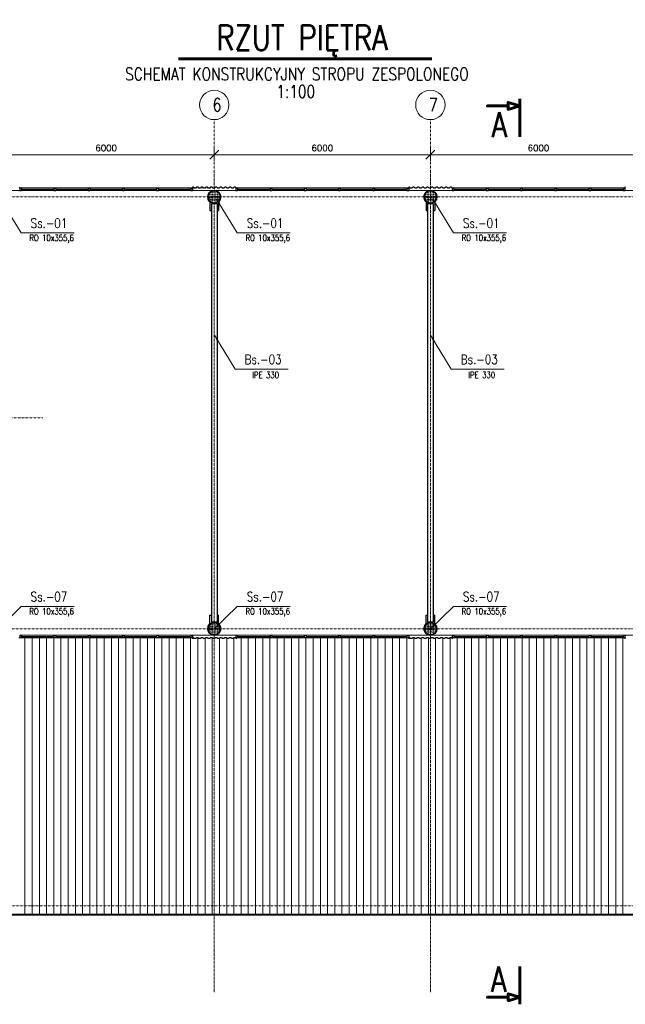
# Model space of a CAD drawing. Header units: millimetres. Extents: x 419092 to 478925, y -327026 to -299402.
# Tile 6 of 7: x 446962 to 463772, y -327026 to -299670. Entities that reach past the tile are written whole.
import ezdxf
from ezdxf.enums import TextEntityAlignment as Align

# ---------------------------------------------------------------- set-up
doc = ezdxf.new("R2010")
doc.units = ezdxf.units.MM
doc.header["$LTSCALE"] = 10
doc.linetypes.add('DASHDOT', pattern=[1, 0.5, -0.25, 0, -0.25])
doc.layers.get('DEFPOINTS').update_dxf_attribs({"color": 250})
for name, color, linetype, lineweight in [('A_elem_stolarka', 5, 'Continuous', 5), ('P-Linia1', 3, 'Continuous', 35), ('P-Linia3', 6, 'Continuous', 60), ('P-Linia4', 9, 'Continuous', 5), ('P-Opis', 1, 'Continuous', 18), ('P-Osie', 160, 'DASHDOT', 18), ('P-Szraf', 250, 'Continuous', 5), ('P-Wymiar', 254, 'Continuous', 9), ('Sciany', 1, 'Continuous', 30)]:
    doc.layers.add(name, color=color, linetype=linetype, lineweight=lineweight)
doc.styles.add('CDMSTYLE', font='simplex.shx', dxfattribs={"width": 0.8})
doc.styles.add('Romans', font='Romans.shx')
doc.styles.add('SIMPLEX', font='simplex.shx', dxfattribs={"width": 0.8})
doc.dimstyles.new('A100', dxfattribs={"dimscale": 100, "dimtxt": 1.75, "dimasz": 0.1, "dimexe": 0, "dimexo": 0, "dimgap": 1, "dimtad": 1, "dimdec": 4, "dimrnd": 0.1, "dimdsep": 46, "dimtxsty": 'Romans', "dimblk": '[[[[[[[[', "dimcen": 2, "dimdle": 2, "dimse1": 1, "dimse2": 1, "dimclrd": 256, "dimclrt": 1, "dimadec": 0, "dimazin": 0, "dimtfac": 1, "dimtdec": 4, "dimtix": 1, "dimtmove": 2, "dimatfit": 3, "dimldrblk": '[[[[[[[[', "dimfxl": 1, "dimtvp": 0.6, "dimtolj": 1, "dimlwd": 9, "dimarcsym": 0})
doc.dimstyles.new('C_1_100', dxfattribs={"dimscale": 0.1, "dimtxt": 1750, "dimasz": 1500, "dimexe": 1500, "dimexo": 1500, "dimgap": 800, "dimtad": 1, "dimdec": 1, "dimrnd": 5, "dimzin": 9, "dimtxsty": 'CDMSTYLE', "dimblk": 'ARCHTICK', "dimcen": 1500, "dimdle": 1500, "dimclrd": 256, "dimclre": 256, "dimclrt": 1, "dimadec": 1, "dimazin": 2, "dimtfac": 1, "dimtdec": 1, "dimtix": 1, "dimtmove": 2, "dimatfit": 3, "dimfxl": 1, "dimtvp": 1, "dimtolj": 1, "dimtzin": 0, "dimlwd": -1, "dimlwe": -1, "dimarcsym": 0})

# ---------------------------------------------------------------- blocks, each defined once
blk = doc.blocks.new('[[[[[[[[')
at = {"layer": 'P-Wymiar'}
for p, q in [((-12.7, -12.7), (12.7, 12.7)), ((0, 0), (-4.6, 0)), ((0, 18), (0, -18))]:
    blk.add_line(p, q, dxfattribs=at)
blk = doc.blocks.new('*D22')
at = {"layer": 'DEFPOINTS', "color": 0, "transparency": 16777216}
for p in [(452362, -303421), (446362, -303839), (452362, -303839)]:
    blk.add_point(p, dxfattribs=at)
at = {"layer": 'P-Wymiar', "lineweight": 9, "transparency": 16777216}
blk.add_line((446372, -303421), (452352, -303421), dxfattribs=at)
at = {"layer": 'P-Wymiar', "lineweight": 9, "transparency": 16777216, "xscale": 10, "yscale": 10, "zscale": 10, "rotation": 180}
blk.add_blockref('[[[[[[[[', (446362, -303421), dxfattribs=at)
at = {"layer": 'P-Wymiar', "lineweight": 9, "transparency": 16777216, "xscale": 10, "yscale": 10, "zscale": 10}
blk.add_blockref('[[[[[[[[', (452362, -303421), dxfattribs=at)
at = {"layer": 'P-Wymiar', "color": 1, "transparency": 16777216, "insert": (449362, -303234), "char_height": 175, "attachment_point": 5, "style": 'Romans'}
blk.add_mtext('\\A1;6000', dxfattribs=at)
blk = doc.blocks.new('*D23')
at = {"layer": 'DEFPOINTS', "color": 0, "transparency": 16777216}
for p in [(458362, -303421), (452362, -303839), (458362, -303839)]:
    blk.add_point(p, dxfattribs=at)
at = {"layer": 'P-Wymiar', "lineweight": 9, "transparency": 16777216}
blk.add_line((452372, -303421), (458352, -303421), dxfattribs=at)
at = {"layer": 'P-Wymiar', "lineweight": 9, "transparency": 16777216, "xscale": 10, "yscale": 10, "zscale": 10, "rotation": 180}
blk.add_blockref('[[[[[[[[', (452362, -303421), dxfattribs=at)
at = {"layer": 'P-Wymiar', "lineweight": 9, "transparency": 16777216, "xscale": 10, "yscale": 10, "zscale": 10}
blk.add_blockref('[[[[[[[[', (458362, -303421), dxfattribs=at)
at = {"layer": 'P-Wymiar', "color": 1, "transparency": 16777216, "insert": (455362, -303234), "char_height": 175, "attachment_point": 5, "style": 'Romans'}
blk.add_mtext('\\A1;6000', dxfattribs=at)
blk = doc.blocks.new('*D24')
at = {"layer": 'DEFPOINTS', "color": 0, "transparency": 16777216}
for p in [(464362, -303421), (458362, -303839), (464362, -303839)]:
    blk.add_point(p, dxfattribs=at)
at = {"layer": 'P-Wymiar', "lineweight": 9, "transparency": 16777216}
blk.add_line((458372, -303421), (464352, -303421), dxfattribs=at)
at = {"layer": 'P-Wymiar', "lineweight": 9, "transparency": 16777216, "xscale": 10, "yscale": 10, "zscale": 10, "rotation": 180}
blk.add_blockref('[[[[[[[[', (458362, -303421), dxfattribs=at)
at = {"layer": 'P-Wymiar', "lineweight": 9, "transparency": 16777216, "xscale": 10, "yscale": 10, "zscale": 10}
blk.add_blockref('[[[[[[[[', (464362, -303421), dxfattribs=at)
at = {"layer": 'P-Wymiar', "color": 1, "transparency": 16777216, "insert": (461362, -303234), "char_height": 175, "attachment_point": 5, "style": 'Romans'}
blk.add_mtext('\\A1;6000', dxfattribs=at)
blk = doc.blocks.new('_ArchTick')
at = {"color": 0, "linetype": 'ByBlock', "const_width": 15}
blk.add_lwpolyline([(-50, -50), (50, 50)], dxfattribs=at)

msp = doc.modelspace()

# ---------------------------------------------------------------- hatches: boundary and pattern name
at = {"layer": 'P-Szraf'}
h = msp.add_hatch(dxfattribs=at)
h.set_pattern_fill('DASH', color=256, scale=10, angle=45, style=0)
h.set_pattern_definition([(45, (413688.675, -228968.2), (4e-15, 44.901281), [31.75, -31.75])])
h.paths.add_polyline_path([(452531.78643, -304593.33843, 1), (452191.78643, -304593.33843, 1)])
h = msp.add_hatch(dxfattribs=at)
h.set_pattern_fill('DASH', color=256, scale=10, angle=45, style=0)
h.set_pattern_definition([(45, (419688.675, -228968.2), (4e-15, 44.901281), [31.75, -31.75])])
h.paths.add_polyline_path([(458531.78643, -304593.33843, 1), (458191.78643, -304593.33843, 1)])
h = msp.add_hatch(dxfattribs=at)
h.set_pattern_fill('DASH', color=256, scale=10, angle=45, style=0)
h.set_pattern_definition([(45, (413688.675, -240968.2), (4e-15, 44.901281), [31.75, -31.75])])
h.paths.add_polyline_path([(452531.78643, -316593.33843, 1), (452191.78643, -316593.33843, 1)])
h = msp.add_hatch(dxfattribs=at)
h.set_pattern_fill('DASH', color=256, scale=10, angle=45, style=0)
h.set_pattern_definition([(45, (419688.675, -240968.2), (4e-15, 44.901281), [31.75, -31.75])])
h.paths.add_polyline_path([(458531.78643, -316593.33843, 1), (458191.78643, -316593.33843, 1)])

# ---------------------------------------------------------------- linework, layer by layer
at = {"layer": 'A_elem_stolarka', "lineweight": 30}
for p, q in [((447011.78643, -304378.4294), (447911.78643, -304378.4294)), ((447011.78643, -304382.4294), (447911.78643, -304382.4294)), ((447961.78643, -304378.4294), (448861.78643, -304378.4294)), ((447961.78643, -304382.4294), (448861.78643, -304382.4294)), ((448911.78643, -304378.4294), (449811.78643, -304378.4294)), ((448911.78643, -304382.4294), (449811.78643, -304382.4294)), ((449861.78643, -304378.4294), (450761.78643, -304378.4294)), ((449861.78643, -304382.4294), (450761.78643, -304382.4294)), ((450811.78643, -304378.4294), (451711.78643, -304378.4294)), ((450811.78643, -304382.4294), (451711.78643, -304382.4294)), ((453011.78643, -304378.4294), (453911.78643, -304378.4294)), ((453011.78643, -304382.4294), (453911.78643, -304382.4294)), ((453961.78643, -304378.4294), (454861.78643, -304378.4294)), ((453961.78643, -304382.4294), (454861.78643, -304382.4294)), ((454911.78643, -304378.4294), (455811.78643, -304378.4294)), ((454911.78643, -304382.4294), (455811.78643, -304382.4294)), ((455861.78643, -304378.4294), (456761.78643, -304378.4294)), ((455861.78643, -304382.4294), (456761.78643, -304382.4294)), ((456811.78643, -304378.4294), (457711.78643, -304378.4294)), ((456811.78643, -304382.4294), (457711.78643, -304382.4294)), ((459011.78643, -304378.4294), (459911.78643, -304378.4294)), ((459011.78643, -304382.4294), (459911.78643, -304382.4294)), ((459961.78643, -304378.4294), (460861.78643, -304378.4294)), ((459961.78643, -304382.4294), (460861.78643, -304382.4294)), ((460911.78643, -304378.4294), (461811.78643, -304378.4294)), ((460911.78643, -304382.4294), (461811.78643, -304382.4294)), ((461861.78643, -304378.4294), (462761.78643, -304378.4294)), ((461861.78643, -304382.4294), (462761.78643, -304382.4294)), ((462811.78643, -304378.4294), (463711.78643, -304378.4294)), ((462811.78643, -304382.4294), (463711.78643, -304382.4294)), ((447011.78643, -316803.80398), (447911.78643, -316803.80398)), ((447011.78643, -316807.80398), (447911.78643, -316807.80398)), ((447961.78643, -316803.80398), (448861.78643, -316803.80398)), ((447961.78643, -316807.80398), (448861.78643, -316807.80398)), ((448911.78643, -316803.80398), (449811.78643, -316803.80398)), ((448911.78643, -316807.80398), (449811.78643, -316807.80398)), ((449861.78643, -316803.80398), (450761.78643, -316803.80398)), ((449861.78643, -316807.80398), (450761.78643, -316807.80398)), ((450811.78643, -316803.80398), (451711.78643, -316803.80398)), ((450811.78643, -316807.80398), (451711.78643, -316807.80398)), ((453011.78643, -316803.80398), (453911.78643, -316803.80398)), ((453011.78643, -316807.80398), (453911.78643, -316807.80398)), ((453961.78643, -316803.80398), (454861.78643, -316803.80398)), ((453961.78643, -316807.80398), (454861.78643, -316807.80398)), ((454911.78643, -316803.80398), (455811.78643, -316803.80398)), ((454911.78643, -316807.80398), (455811.78643, -316807.80398)), ((455861.78643, -316803.80398), (456761.78643, -316803.80398)), ((455861.78643, -316807.80398), (456761.78643, -316807.80398)), ((456811.78643, -316803.80398), (457711.78643, -316803.80398)), ((456811.78643, -316807.80398), (457711.78643, -316807.80398)), ((459011.78643, -316803.80398), (459911.78643, -316803.80398)), ((459011.78643, -316807.80398), (459911.78643, -316807.80398)), ((459961.78643, -316803.80398), (460861.78643, -316803.80398)), ((459961.78643, -316807.80398), (460861.78643, -316807.80398)), ((460911.78643, -316803.80398), (461811.78643, -316803.80398)), ((460911.78643, -316807.80398), (461811.78643, -316807.80398)), ((461861.78643, -316803.80398), (462761.78643, -316803.80398)), ((461861.78643, -316807.80398), (462761.78643, -316807.80398)), ((462811.78643, -316803.80398), (463711.78643, -316803.80398)), ((462811.78643, -316807.80398), (463711.78643, -316807.80398))]:
    msp.add_line(p, q, dxfattribs=at)
at = {"layer": 'P-Linia3', "color": 6, "linetype": 'Continuous'}
msp.add_line((451371.14659, -300762.23954), (458405.37282, -300762.23954), dxfattribs=at)
at = {"layer": 'P-Linia3', "color": 6, "flags": 128}
for points in [[(460841.77951, -301870.83276), (460841.77951, -302065.23276), (460517.77951, -301968.03276), (460517.77951, -302065.23276), (459938.58756, -302065.23276), (460517.77951, -302065.23276), (460517.77951, -302162.43276), (460841.77951, -302065.23276), (460841.77951, -302922.65353)], [(460846.17372, -327026.10469), (460846.17372, -326831.70469), (460522.17372, -326928.90469), (460522.17372, -326831.70469), (459942.98177, -326831.70469), (460522.17372, -326831.70469), (460522.17372, -326734.50469), (460846.17372, -326831.70469), (460846.17372, -325974.28392)]]:
    msp.add_lwpolyline(points, dxfattribs=at)
at = {"layer": 'P-Linia4'}
for p, q in [((446968.3, -304338.33843), (451761.78643, -304338.33843)), ((452968.3, -304338.33843), (457761.78643, -304338.33843)), ((452968.3, -304338.33843), (457761.78643, -304338.33843)), ((458968.3, -304338.33843), (463761.78643, -304338.33843)), ((458968.3, -304338.33843), (463761.78643, -304338.33843)), ((447106.78643, -316848.33843), (447106.78643, -324548.31301)), ((447306.78643, -316848.33843), (447306.78643, -324548.31301)), ((447506.78643, -316848.33843), (447506.78643, -324548.31301)), ((447706.78643, -316848.33843), (447706.78643, -324548.31301)), ((447906.78643, -316848.33843), (447906.78643, -324548.31301)), ((448106.78643, -316848.33843), (448106.78643, -324548.31301)), ((448306.78643, -316848.33843), (448306.78643, -324548.31301)), ((448506.78643, -316848.33843), (448506.78643, -324548.31301)), ((448706.78643, -316848.33843), (448706.78643, -324548.31301)), ((448906.78643, -316848.33843), (448906.78643, -324548.31301)), ((449106.78643, -316848.33843), (449106.78643, -324548.31301)), ((449306.78643, -316848.33843), (449306.78643, -324548.31301)), ((449506.78643, -316848.33843), (449506.78643, -324548.31301)), ((449706.78643, -316848.33843), (449706.78643, -324548.31301)), ((449906.78643, -316848.33843), (449906.78643, -324548.31301)), ((450106.78643, -316848.33843), (450106.78643, -324548.31301)), ((450306.78643, -316848.33843), (450306.78643, -324548.31301)), ((450506.78643, -316848.33843), (450506.78643, -324548.31301)), ((450506.78643, -316848.33843), (450506.78643, -324548.31301)), ((450706.78643, -316848.33843), (450706.78643, -324548.31301)), ((450906.78643, -316848.33843), (450906.78643, -324548.31301)), ((451106.78643, -316848.33843), (451106.78643, -324548.31301)), ((451306.78643, -316848.33843), (451306.78643, -324548.31301)), ((451506.78643, -316848.33843), (451506.78643, -324548.31301)), ((451706.78643, -316848.33843), (451706.78643, -324548.31301)), ((451906.78643, -316848.33843), (451906.78643, -324548.31301)), ((452106.78643, -316848.33843), (452106.78643, -324548.31301)), ((452106.78643, -316848.33843), (452106.78643, -324548.31301)), ((452306.78643, -316848.33843), (452306.78643, -324548.31301)), ((452506.78643, -316848.33843), (452506.78643, -324548.31301)), ((452706.78643, -316848.33843), (452706.78643, -324548.31301)), ((452906.78643, -316848.33843), (452906.78643, -324548.31301)), ((453106.78643, -316848.33843), (453106.78643, -324548.31301)), ((453306.78643, -316848.33843), (453306.78643, -324548.31301)), ((453506.78643, -316848.33843), (453506.78643, -324548.31301)), ((453706.78643, -316848.33843), (453706.78643, -324548.31301)), ((453906.78643, -316848.33843), (453906.78643, -324548.31301)), ((454106.78643, -316848.33843), (454106.78643, -324548.31301)), ((454306.78643, -316848.33843), (454306.78643, -324548.31301)), ((454506.78643, -316848.33843), (454506.78643, -324548.31301)), ((454706.78643, -316848.33843), (454706.78643, -324548.31301)), ((454906.78643, -316848.33843), (454906.78643, -324548.31301)), ((455106.78643, -316848.33843), (455106.78643, -324548.31301)), ((455306.78643, -316848.33843), (455306.78643, -324548.31301)), ((455506.78643, -316848.33843), (455506.78643, -324548.31301)), ((455706.78643, -316848.33843), (455706.78643, -324548.31301)), ((455706.78643, -316848.33843), (455706.78643, -324548.31301)), ((455906.78643, -316848.33843), (455906.78643, -324548.31301)), ((456106.78643, -316848.33843), (456106.78643, -324548.31301)), ((456306.78643, -316848.33843), (456306.78643, -324548.31301)), ((456506.78643, -316848.33843), (456506.78643, -324548.31301)), ((456706.78643, -316848.33843), (456706.78643, -324548.31301)), ((456906.78643, -316848.33843), (456906.78643, -324548.31301)), ((457106.78643, -316848.33843), (457106.78643, -324548.31301)), ((457306.78643, -316848.33843), (457306.78643, -324548.31301)), ((457306.78643, -316848.33843), (457306.78643, -324548.31301)), ((457506.78643, -316848.33843), (457506.78643, -324548.31301)), ((457706.78643, -316848.33843), (457706.78643, -324548.31301)), ((457906.78643, -316848.33843), (457906.78643, -324548.31301)), ((458106.78643, -316848.33843), (458106.78643, -324548.31301)), ((458306.78643, -316848.33843), (458306.78643, -324548.31301)), ((458506.78643, -316848.33843), (458506.78643, -324548.31301)), ((458706.78643, -316848.33843), (458706.78643, -324548.31301)), ((458906.78643, -316848.33843), (458906.78643, -324548.31301)), ((459106.78643, -316848.33843), (459106.78643, -324548.31301)), ((459306.78643, -316848.33843), (459306.78643, -324548.31301)), ((459506.78643, -316848.33843), (459506.78643, -324548.31301)), ((459706.78643, -316848.33843), (459706.78643, -324548.31301)), ((459906.78643, -316848.33843), (459906.78643, -324548.31301)), ((460106.78643, -316848.33843), (460106.78643, -324548.31301)), ((460306.78643, -316848.33843), (460306.78643, -324548.31301)), ((460506.78643, -316848.33843), (460506.78643, -324548.31301)), ((460706.78643, -316848.33843), (460706.78643, -324548.31301)), ((460906.78643, -316848.33843), (460906.78643, -324548.31301)), ((460906.78643, -316848.33843), (460906.78643, -324548.31301)), ((461106.78643, -316848.33843), (461106.78643, -324548.31301)), ((461306.78643, -316848.33843), (461306.78643, -324548.31301)), ((461506.78643, -316848.33843), (461506.78643, -324548.31301)), ((461706.78643, -316848.33843), (461706.78643, -324548.31301)), ((461906.78643, -316848.33843), (461906.78643, -324548.31301)), ((462106.78643, -316848.33843), (462106.78643, -324548.31301)), ((462306.78643, -316848.33843), (462306.78643, -324548.31301)), ((462506.78643, -316848.33843), (462506.78643, -324548.31301)), ((462506.78643, -316848.33843), (462506.78643, -324548.31301)), ((462706.78643, -316848.33843), (462706.78643, -324548.31301)), ((462906.78643, -316848.33843), (462906.78643, -324548.31301)), ((463106.78643, -316848.33843), (463106.78643, -324548.31301)), ((463306.78643, -316848.33843), (463306.78643, -324548.31301)), ((463506.78643, -316848.33843), (463506.78643, -324548.31301)), ((463706.78643, -316848.33843), (463706.78643, -324548.31301)), ((476361.78643, -324518.31301), (428541.78643, -324518.31301)), ((476361.78643, -324548.31301), (428541.78643, -324548.31301)), ((476361.78643, -324518.31301), (434541.78643, -324518.31301))]:
    msp.add_line(p, q, dxfattribs=at)
for centre in [(452361.78643, -302038.65965), (458361.78643, -302038.65965)]:
    msp.add_circle(centre, 408.58958, dxfattribs=at)
at = {"layer": 'P-Osie'}
for p, q in [((452361.78643, -302447.24922), (452361.78643, -326702.99001)), ((458361.78643, -302447.24922), (458361.78643, -326702.99001)), ((452361.78643, -303838.76611), (452361.78643, -326702.99001)), ((458361.78643, -303838.76611), (458361.78643, -326702.99001)), ((420996.66087, -304593.33843), (478924.64557, -304593.33843)), ((421012.82323, -310733.33843), (447600.90649, -310733.33843)), ((432743.46655, -316593.33843), (478924.64557, -316593.33843)), ((420996.66087, -324293.31301), (478924.64557, -324293.31301))]:
    msp.add_line(p, q, dxfattribs=at)
at = {"layer": 'P-Wymiar'}
for p, q in [((446961.78643, -304412.9294), (446361.78643, -304412.9294)), ((446961.78643, -304412.9294), (475761.78643, -304412.9294)), ((446961.78643, -316773.30398), (476361.78643, -316773.33843)), ((446941.71468, -316848.33843), (451761.78643, -316848.33843)), ((452958.29305, -316848.33843), (457761.78643, -316848.33843)), ((458958.29305, -316848.33843), (463761.78643, -316848.33843))]:
    msp.add_line(p, q, dxfattribs=at)
at = {"layer": 'Sciany'}
for p, q in [((446977.34218, -304347.9294), (446952.34218, -304321.41209)), ((446961.78643, -304347.9294), (446961.78643, -304413.33843)), ((446961.78643, -304347.9294), (447011.78643, -304347.9294)), ((446961.78643, -304412.9294), (447011.78643, -304412.9294)), ((447011.78643, -304347.9294), (447011.78643, -304412.9294)), ((447911.78643, -304347.9294), (447911.78643, -304413.33843)), ((447911.78643, -304347.9294), (447961.78643, -304347.9294)), ((447911.78643, -304412.9294), (447961.78643, -304412.9294)), ((447961.78643, -304347.9294), (447961.78643, -304412.9294)), ((448861.78643, -304347.9294), (448861.78643, -304413.33843)), ((448861.78643, -304347.9294), (448911.78643, -304347.9294)), ((448861.78643, -304412.9294), (448911.78643, -304412.9294)), ((448911.78643, -304347.9294), (448911.78643, -304412.9294)), ((449811.78643, -304347.9294), (449811.78643, -304413.33843)), ((449811.78643, -304347.9294), (449861.78643, -304347.9294)), ((449811.78643, -304412.9294), (449861.78643, -304412.9294)), ((449861.78643, -304347.9294), (449861.78643, -304412.9294)), ((450761.78643, -304347.9294), (450761.78643, -304413.33843)), ((450761.78643, -304347.9294), (450811.78643, -304347.9294)), ((450761.78643, -304412.9294), (450811.78643, -304412.9294)), ((450811.78643, -304347.9294), (450811.78643, -304412.9294)), ((451711.78643, -304347.9294), (451711.78643, -304413.33843)), ((451711.78643, -304347.9294), (451761.78643, -304347.9294)), ((451711.78643, -304412.9294), (451761.78643, -304412.9294)), ((451782.34218, -304321.41209), (451761.78643, -304321.41209)), ((451761.78643, -304321.41209), (451761.78643, -304347.9294)), ((451761.78643, -304347.9294), (451761.78643, -304412.9294)), ((451807.34218, -304346.41209), (451782.34218, -304321.41209)), ((451847.34218, -304346.41209), (451807.34218, -304346.41209)), ((451872.34218, -304321.41209), (451847.34218, -304346.41209)), ((451912.34218, -304321.41209), (451872.34218, -304321.41209)), ((451937.34218, -304346.41209), (451912.34218, -304321.41209)), ((451977.34218, -304346.41209), (451937.34218, -304346.41209)), ((452002.34218, -304321.41209), (451977.34218, -304346.41209)), ((452042.34218, -304321.41209), (452002.34218, -304321.41209)), ((452067.34218, -304346.41209), (452042.34218, -304321.41209)), ((452107.34218, -304346.41209), (452067.34218, -304346.41209)), ((452132.34218, -304321.41209), (452107.34218, -304346.41209)), ((452172.34218, -304321.41209), (452132.34218, -304321.41209)), ((452197.34218, -304346.41209), (452172.34218, -304321.41209)), ((452237.34218, -304346.41209), (452197.34218, -304346.41209)), ((452262.34218, -304321.41209), (452237.34218, -304346.41209)), ((452302.34218, -304321.41209), (452262.34218, -304321.41209)), ((452327.34218, -304346.41209), (452302.34218, -304321.41209)), ((452367.34218, -304346.41209), (452327.34218, -304346.41209)), ((452392.34218, -304321.41209), (452367.34218, -304346.41209)), ((452432.34218, -304321.41209), (452392.34218, -304321.41209)), ((452457.34218, -304346.41209), (452432.34218, -304321.41209)), ((452497.34218, -304346.41209), (452457.34218, -304346.41209)), ((452522.34218, -304321.41209), (452497.34218, -304346.41209)), ((452562.34218, -304321.41209), (452522.34218, -304321.41209)), ((452587.34218, -304346.41209), (452562.34218, -304321.41209)), ((452627.34218, -304346.41209), (452587.34218, -304346.41209)), ((452652.34218, -304321.41209), (452627.34218, -304346.41209)), ((452692.34218, -304321.41209), (452652.34218, -304321.41209)), ((452717.34218, -304346.41209), (452692.34218, -304321.41209)), ((452757.34218, -304346.41209), (452717.34218, -304346.41209)), ((452782.34218, -304321.41209), (452757.34218, -304346.41209)), ((452822.34218, -304321.41209), (452782.34218, -304321.41209)), ((452847.34218, -304346.41209), (452822.34218, -304321.41209)), ((452887.34218, -304346.41209), (452847.34218, -304346.41209)), ((452912.34218, -304321.41209), (452887.34218, -304346.41209)), ((452952.34218, -304321.41209), (452912.34218, -304321.41209)), ((452977.34218, -304347.9294), (452952.34218, -304321.41209)), ((452961.78643, -304347.9294), (452961.78643, -304413.33843)), ((452961.78643, -304347.9294), (453011.78643, -304347.9294)), ((452961.78643, -304412.9294), (453011.78643, -304412.9294)), ((453011.78643, -304347.9294), (453011.78643, -304412.9294)), ((453911.78643, -304347.9294), (453911.78643, -304413.33843)), ((453911.78643, -304347.9294), (453961.78643, -304347.9294)), ((453911.78643, -304412.9294), (453961.78643, -304412.9294)), ((453961.78643, -304347.9294), (453961.78643, -304412.9294)), ((454861.78643, -304347.9294), (454861.78643, -304413.33843)), ((454861.78643, -304347.9294), (454911.78643, -304347.9294)), ((454861.78643, -304412.9294), (454911.78643, -304412.9294)), ((454911.78643, -304347.9294), (454911.78643, -304412.9294)), ((455811.78643, -304347.9294), (455811.78643, -304413.33843)), ((455811.78643, -304347.9294), (455861.78643, -304347.9294)), ((455811.78643, -304412.9294), (455861.78643, -304412.9294)), ((455861.78643, -304347.9294), (455861.78643, -304412.9294)), ((456761.78643, -304347.9294), (456761.78643, -304413.33843)), ((456761.78643, -304347.9294), (456811.78643, -304347.9294)), ((456761.78643, -304412.9294), (456811.78643, -304412.9294)), ((456811.78643, -304347.9294), (456811.78643, -304412.9294)), ((457711.78643, -304347.9294), (457711.78643, -304413.33843)), ((457711.78643, -304347.9294), (457761.78643, -304347.9294)), ((457711.78643, -304412.9294), (457761.78643, -304412.9294)), ((457782.34218, -304321.41209), (457761.78643, -304321.41209)), ((457761.78643, -304321.41209), (457761.78643, -304347.9294)), ((457761.78643, -304347.9294), (457761.78643, -304412.9294)), ((457807.34218, -304346.41209), (457782.34218, -304321.41209)), ((457847.34218, -304346.41209), (457807.34218, -304346.41209)), ((457872.34218, -304321.41209), (457847.34218, -304346.41209)), ((457912.34218, -304321.41209), (457872.34218, -304321.41209)), ((457937.34218, -304346.41209), (457912.34218, -304321.41209)), ((457977.34218, -304346.41209), (457937.34218, -304346.41209)), ((458002.34218, -304321.41209), (457977.34218, -304346.41209)), ((458042.34218, -304321.41209), (458002.34218, -304321.41209)), ((458067.34218, -304346.41209), (458042.34218, -304321.41209)), ((458107.34218, -304346.41209), (458067.34218, -304346.41209)), ((458132.34218, -304321.41209), (458107.34218, -304346.41209)), ((458172.34218, -304321.41209), (458132.34218, -304321.41209)), ((458197.34218, -304346.41209), (458172.34218, -304321.41209)), ((458237.34218, -304346.41209), (458197.34218, -304346.41209)), ((458262.34218, -304321.41209), (458237.34218, -304346.41209)), ((458302.34218, -304321.41209), (458262.34218, -304321.41209)), ((458327.34218, -304346.41209), (458302.34218, -304321.41209)), ((458367.34218, -304346.41209), (458327.34218, -304346.41209)), ((458392.34218, -304321.41209), (458367.34218, -304346.41209)), ((458432.34218, -304321.41209), (458392.34218, -304321.41209)), ((458457.34218, -304346.41209), (458432.34218, -304321.41209)), ((458497.34218, -304346.41209), (458457.34218, -304346.41209)), ((458522.34218, -304321.41209), (458497.34218, -304346.41209)), ((458562.34218, -304321.41209), (458522.34218, -304321.41209)), ((458587.34218, -304346.41209), (458562.34218, -304321.41209)), ((458627.34218, -304346.41209), (458587.34218, -304346.41209)), ((458652.34218, -304321.41209), (458627.34218, -304346.41209)), ((458692.34218, -304321.41209), (458652.34218, -304321.41209)), ((458717.34218, -304346.41209), (458692.34218, -304321.41209)), ((458757.34218, -304346.41209), (458717.34218, -304346.41209)), ((458782.34218, -304321.41209), (458757.34218, -304346.41209)), ((458822.34218, -304321.41209), (458782.34218, -304321.41209)), ((458847.34218, -304346.41209), (458822.34218, -304321.41209)), ((458887.34218, -304346.41209), (458847.34218, -304346.41209)), ((458912.34218, -304321.41209), (458887.34218, -304346.41209)), ((458952.34218, -304321.41209), (458912.34218, -304321.41209)), ((458977.34218, -304347.9294), (458952.34218, -304321.41209)), ((458961.78643, -304347.9294), (458961.78643, -304413.33843)), ((458961.78643, -304347.9294), (459011.78643, -304347.9294)), ((458961.78643, -304412.9294), (459011.78643, -304412.9294)), ((459011.78643, -304347.9294), (459011.78643, -304412.9294)), ((459911.78643, -304347.9294), (459911.78643, -304413.33843)), ((459911.78643, -304347.9294), (459961.78643, -304347.9294)), ((459911.78643, -304412.9294), (459961.78643, -304412.9294)), ((459961.78643, -304347.9294), (459961.78643, -304412.9294)), ((460861.78643, -304347.9294), (460861.78643, -304413.33843)), ((460861.78643, -304347.9294), (460911.78643, -304347.9294)), ((460861.78643, -304412.9294), (460911.78643, -304412.9294)), ((460911.78643, -304347.9294), (460911.78643, -304412.9294)), ((461811.78643, -304347.9294), (461811.78643, -304413.33843)), ((461811.78643, -304347.9294), (461861.78643, -304347.9294)), ((461811.78643, -304412.9294), (461861.78643, -304412.9294)), ((461861.78643, -304347.9294), (461861.78643, -304412.9294)), ((462761.78643, -304347.9294), (462761.78643, -304413.33843)), ((462761.78643, -304347.9294), (462811.78643, -304347.9294)), ((462761.78643, -304412.9294), (462811.78643, -304412.9294)), ((462811.78643, -304347.9294), (462811.78643, -304412.9294)), ((463711.78643, -304347.9294), (463711.78643, -304413.33843)), ((463711.78643, -304347.9294), (463761.78643, -304347.9294)), ((463711.78643, -304412.9294), (463761.78643, -304412.9294)), ((463782.34218, -304321.41209), (463761.78643, -304321.41209)), ((463761.78643, -304321.41209), (463761.78643, -304347.9294)), ((463761.78643, -304347.9294), (463761.78643, -304412.9294)), ((452241.78643, -304727.50251), (452241.78643, -304973.33843)), ((452481.78643, -304727.50251), (452481.78643, -304973.33843)), ((458241.78643, -304727.50251), (458241.78643, -304973.33843)), ((458481.78643, -304727.50251), (458481.78643, -304973.33843)), ((452241.78643, -304973.33843), (452281.78643, -304973.33843)), ((452281.78643, -304773.33843), (452281.78643, -316413.33843)), ((452281.78643, -304773.33843), (452441.78643, -304773.33843)), ((452441.78643, -304773.33843), (452441.78643, -316413.33843)), ((452441.78643, -304973.33843), (452481.78643, -304973.33843)), ((458241.78643, -304973.33843), (458281.78643, -304973.33843)), ((458281.78643, -304773.33843), (458281.78643, -316413.33843)), ((458281.78643, -304773.33843), (458441.78643, -304773.33843)), ((458441.78643, -304773.33843), (458441.78643, -316413.33843)), ((458441.78643, -304973.33843), (458481.78643, -304973.33843)), ((452241.78643, -316459.17435), (452241.78643, -316213.33843)), ((452241.78643, -316213.33843), (452281.78643, -316213.33843)), ((452441.78643, -316213.33843), (452481.78643, -316213.33843)), ((452481.78643, -316459.17435), (452481.78643, -316213.33843)), ((458241.78643, -316459.17435), (458241.78643, -316213.33843)), ((458241.78643, -316213.33843), (458281.78643, -316213.33843)), ((458441.78643, -316213.33843), (458481.78643, -316213.33843)), ((458481.78643, -316459.17435), (458481.78643, -316213.33843)), ((452441.78643, -316413.33843), (452281.78643, -316413.33843)), ((458441.78643, -316413.33843), (458281.78643, -316413.33843)), ((446961.78643, -316773.30398), (446961.78643, -316838.71301)), ((446961.78643, -316773.30398), (447011.78643, -316773.30398)), ((447011.78643, -316773.30398), (447011.78643, -316838.30398)), ((447911.78643, -316773.30398), (447911.78643, -316838.71301)), ((447911.78643, -316773.30398), (447961.78643, -316773.30398)), ((447911.78643, -316773.30398), (447911.78643, -316838.71301)), ((447911.78643, -316773.30398), (447961.78643, -316773.30398)), ((447961.78643, -316773.30398), (447961.78643, -316838.30398)), ((447961.78643, -316773.30398), (447961.78643, -316838.30398)), ((448861.78643, -316773.30398), (448861.78643, -316838.71301)), ((448861.78643, -316773.30398), (448911.78643, -316773.30398)), ((448861.78643, -316773.30398), (448861.78643, -316838.71301)), ((448861.78643, -316773.30398), (448911.78643, -316773.30398)), ((448911.78643, -316773.30398), (448911.78643, -316838.30398)), ((448911.78643, -316773.30398), (448911.78643, -316838.30398)), ((449811.78643, -316773.30398), (449811.78643, -316838.71301)), ((449811.78643, -316773.30398), (449861.78643, -316773.30398)), ((449811.78643, -316773.30398), (449811.78643, -316838.71301)), ((449811.78643, -316773.30398), (449861.78643, -316773.30398)), ((449861.78643, -316773.30398), (449861.78643, -316838.30398)), ((449861.78643, -316773.30398), (449861.78643, -316838.30398)), ((450761.78643, -316773.30398), (450761.78643, -316838.71301)), ((450761.78643, -316773.30398), (450811.78643, -316773.30398)), ((450761.78643, -316773.30398), (450761.78643, -316838.71301)), ((450761.78643, -316773.30398), (450811.78643, -316773.30398)), ((450811.78643, -316773.30398), (450811.78643, -316838.30398)), ((450811.78643, -316773.30398), (450811.78643, -316838.30398)), ((451711.78643, -316773.30398), (451711.78643, -316838.71301)), ((451711.78643, -316773.30398), (451761.78643, -316773.30398)), ((451761.78643, -316773.30398), (451761.78643, -316838.30398)), ((452961.78643, -316773.30398), (452961.78643, -316838.71301)), ((452961.78643, -316773.30398), (453011.78643, -316773.30398)), ((453011.78643, -316773.30398), (453011.78643, -316838.30398)), ((453911.78643, -316773.30398), (453911.78643, -316838.71301)), ((453911.78643, -316773.30398), (453961.78643, -316773.30398)), ((453911.78643, -316773.30398), (453911.78643, -316838.71301)), ((453911.78643, -316773.30398), (453961.78643, -316773.30398)), ((453961.78643, -316773.30398), (453961.78643, -316838.30398)), ((453961.78643, -316773.30398), (453961.78643, -316838.30398)), ((454861.78643, -316773.30398), (454861.78643, -316838.71301)), ((454861.78643, -316773.30398), (454911.78643, -316773.30398)), ((454861.78643, -316773.30398), (454861.78643, -316838.71301)), ((454861.78643, -316773.30398), (454911.78643, -316773.30398)), ((454911.78643, -316773.30398), (454911.78643, -316838.30398)), ((454911.78643, -316773.30398), (454911.78643, -316838.30398)), ((455811.78643, -316773.30398), (455811.78643, -316838.71301)), ((455811.78643, -316773.30398), (455861.78643, -316773.30398)), ((455811.78643, -316773.30398), (455811.78643, -316838.71301)), ((455811.78643, -316773.30398), (455861.78643, -316773.30398)), ((455861.78643, -316773.30398), (455861.78643, -316838.30398)), ((455861.78643, -316773.30398), (455861.78643, -316838.30398)), ((456761.78643, -316773.30398), (456761.78643, -316838.71301)), ((456761.78643, -316773.30398), (456811.78643, -316773.30398)), ((456761.78643, -316773.30398), (456761.78643, -316838.71301)), ((456761.78643, -316773.30398), (456811.78643, -316773.30398)), ((456811.78643, -316773.30398), (456811.78643, -316838.30398)), ((456811.78643, -316773.30398), (456811.78643, -316838.30398)), ((457711.78643, -316773.30398), (457711.78643, -316838.71301)), ((457711.78643, -316773.30398), (457761.78643, -316773.30398)), ((457761.78643, -316773.30398), (457761.78643, -316838.30398)), ((458961.78643, -316773.30398), (458961.78643, -316838.71301)), ((458961.78643, -316773.30398), (459011.78643, -316773.30398)), ((459011.78643, -316773.30398), (459011.78643, -316838.30398)), ((459911.78643, -316773.30398), (459911.78643, -316838.71301)), ((459911.78643, -316773.30398), (459961.78643, -316773.30398)), ((459911.78643, -316773.30398), (459911.78643, -316838.71301)), ((459911.78643, -316773.30398), (459961.78643, -316773.30398)), ((459961.78643, -316773.30398), (459961.78643, -316838.30398)), ((459961.78643, -316773.30398), (459961.78643, -316838.30398)), ((460861.78643, -316773.30398), (460861.78643, -316838.71301)), ((460861.78643, -316773.30398), (460911.78643, -316773.30398)), ((460861.78643, -316773.30398), (460861.78643, -316838.71301)), ((460861.78643, -316773.30398), (460911.78643, -316773.30398)), ((460911.78643, -316773.30398), (460911.78643, -316838.30398)), ((460911.78643, -316773.30398), (460911.78643, -316838.30398)), ((461811.78643, -316773.30398), (461811.78643, -316838.71301)), ((461811.78643, -316773.30398), (461861.78643, -316773.30398)), ((461811.78643, -316773.30398), (461811.78643, -316838.71301)), ((461811.78643, -316773.30398), (461861.78643, -316773.30398)), ((461861.78643, -316773.30398), (461861.78643, -316838.30398)), ((461861.78643, -316773.30398), (461861.78643, -316838.30398)), ((462761.78643, -316773.30398), (462761.78643, -316838.71301)), ((462761.78643, -316773.30398), (462811.78643, -316773.30398)), ((462761.78643, -316773.30398), (462761.78643, -316838.71301)), ((462761.78643, -316773.30398), (462811.78643, -316773.30398)), ((462811.78643, -316773.30398), (462811.78643, -316838.30398)), ((462811.78643, -316773.30398), (462811.78643, -316838.30398)), ((463711.78643, -316773.30398), (463711.78643, -316838.71301)), ((463711.78643, -316773.30398), (463761.78643, -316773.30398)), ((463761.78643, -316773.30398), (463761.78643, -316838.30398)), ((446961.78643, -316838.30398), (447011.78643, -316838.30398)), ((447911.78643, -316838.30398), (447961.78643, -316838.30398)), ((447911.78643, -316838.30398), (447961.78643, -316838.30398)), ((448861.78643, -316838.30398), (448911.78643, -316838.30398)), ((448861.78643, -316838.30398), (448911.78643, -316838.30398)), ((449811.78643, -316838.30398), (449861.78643, -316838.30398)), ((449811.78643, -316838.30398), (449861.78643, -316838.30398)), ((450761.78643, -316838.30398), (450811.78643, -316838.30398)), ((450761.78643, -316838.30398), (450811.78643, -316838.30398)), ((451711.78643, -316838.30398), (451761.78643, -316838.30398)), ((451782.34218, -316842.02638), (451761.78643, -316842.02638)), ((451761.78643, -316842.02638), (451761.78643, -316868.5437)), ((451807.34218, -316867.02638), (451782.34218, -316842.02638)), ((451847.34218, -316867.02638), (451807.34218, -316867.02638)), ((451872.34218, -316842.02638), (451847.34218, -316867.02638)), ((451912.34218, -316842.02638), (451872.34218, -316842.02638)), ((451937.34218, -316867.02638), (451912.34218, -316842.02638)), ((451977.34218, -316867.02638), (451937.34218, -316867.02638)), ((452002.34218, -316842.02638), (451977.34218, -316867.02638)), ((452042.34218, -316842.02638), (452002.34218, -316842.02638)), ((452067.34218, -316867.02638), (452042.34218, -316842.02638)), ((452107.34218, -316867.02638), (452067.34218, -316867.02638)), ((452132.34218, -316842.02638), (452107.34218, -316867.02638)), ((452172.34218, -316842.02638), (452132.34218, -316842.02638)), ((452197.34218, -316867.02638), (452172.34218, -316842.02638)), ((452237.34218, -316867.02638), (452197.34218, -316867.02638)), ((452262.34218, -316842.02638), (452237.34218, -316867.02638)), ((452302.34218, -316842.02638), (452262.34218, -316842.02638)), ((452327.34218, -316867.02638), (452302.34218, -316842.02638)), ((452367.34218, -316867.02638), (452327.34218, -316867.02638)), ((452392.34218, -316842.02638), (452367.34218, -316867.02638)), ((452432.34218, -316842.02638), (452392.34218, -316842.02638)), ((452457.34218, -316867.02638), (452432.34218, -316842.02638)), ((452497.34218, -316867.02638), (452457.34218, -316867.02638)), ((452522.34218, -316842.02638), (452497.34218, -316867.02638)), ((452562.34218, -316842.02638), (452522.34218, -316842.02638)), ((452587.34218, -316867.02638), (452562.34218, -316842.02638)), ((452627.34218, -316867.02638), (452587.34218, -316867.02638)), ((452652.34218, -316842.02638), (452627.34218, -316867.02638)), ((452692.34218, -316842.02638), (452652.34218, -316842.02638)), ((452717.34218, -316867.02638), (452692.34218, -316842.02638)), ((452757.34218, -316867.02638), (452717.34218, -316867.02638)), ((452782.34218, -316842.02638), (452757.34218, -316867.02638)), ((452822.34218, -316842.02638), (452782.34218, -316842.02638)), ((452847.34218, -316867.02638), (452822.34218, -316842.02638)), ((452887.34218, -316867.02638), (452847.34218, -316867.02638)), ((452912.34218, -316842.02638), (452887.34218, -316867.02638)), ((452952.34218, -316842.02638), (452912.34218, -316842.02638)), ((452977.34218, -316868.5437), (452952.34218, -316842.02638)), ((452961.78643, -316838.30398), (453011.78643, -316838.30398)), ((453911.78643, -316838.30398), (453961.78643, -316838.30398)), ((453911.78643, -316838.30398), (453961.78643, -316838.30398)), ((454861.78643, -316838.30398), (454911.78643, -316838.30398)), ((454861.78643, -316838.30398), (454911.78643, -316838.30398)), ((455811.78643, -316838.30398), (455861.78643, -316838.30398)), ((455811.78643, -316838.30398), (455861.78643, -316838.30398)), ((456761.78643, -316838.30398), (456811.78643, -316838.30398)), ((456761.78643, -316838.30398), (456811.78643, -316838.30398)), ((457711.78643, -316838.30398), (457761.78643, -316838.30398)), ((457782.34218, -316842.02638), (457761.78643, -316842.02638)), ((457761.78643, -316842.02638), (457761.78643, -316868.5437)), ((457807.34218, -316867.02638), (457782.34218, -316842.02638)), ((457847.34218, -316867.02638), (457807.34218, -316867.02638)), ((457872.34218, -316842.02638), (457847.34218, -316867.02638)), ((457912.34218, -316842.02638), (457872.34218, -316842.02638)), ((457937.34218, -316867.02638), (457912.34218, -316842.02638)), ((457977.34218, -316867.02638), (457937.34218, -316867.02638)), ((458002.34218, -316842.02638), (457977.34218, -316867.02638)), ((458042.34218, -316842.02638), (458002.34218, -316842.02638)), ((458067.34218, -316867.02638), (458042.34218, -316842.02638)), ((458107.34218, -316867.02638), (458067.34218, -316867.02638)), ((458132.34218, -316842.02638), (458107.34218, -316867.02638)), ((458172.34218, -316842.02638), (458132.34218, -316842.02638)), ((458197.34218, -316867.02638), (458172.34218, -316842.02638)), ((458237.34218, -316867.02638), (458197.34218, -316867.02638)), ((458262.34218, -316842.02638), (458237.34218, -316867.02638)), ((458302.34218, -316842.02638), (458262.34218, -316842.02638)), ((458327.34218, -316867.02638), (458302.34218, -316842.02638)), ((458367.34218, -316867.02638), (458327.34218, -316867.02638)), ((458392.34218, -316842.02638), (458367.34218, -316867.02638)), ((458432.34218, -316842.02638), (458392.34218, -316842.02638)), ((458457.34218, -316867.02638), (458432.34218, -316842.02638)), ((458497.34218, -316867.02638), (458457.34218, -316867.02638)), ((458522.34218, -316842.02638), (458497.34218, -316867.02638)), ((458562.34218, -316842.02638), (458522.34218, -316842.02638)), ((458587.34218, -316867.02638), (458562.34218, -316842.02638)), ((458627.34218, -316867.02638), (458587.34218, -316867.02638)), ((458652.34218, -316842.02638), (458627.34218, -316867.02638)), ((458692.34218, -316842.02638), (458652.34218, -316842.02638)), ((458717.34218, -316867.02638), (458692.34218, -316842.02638)), ((458757.34218, -316867.02638), (458717.34218, -316867.02638)), ((458782.34218, -316842.02638), (458757.34218, -316867.02638)), ((458822.34218, -316842.02638), (458782.34218, -316842.02638)), ((458847.34218, -316867.02638), (458822.34218, -316842.02638)), ((458887.34218, -316867.02638), (458847.34218, -316867.02638)), ((458912.34218, -316842.02638), (458887.34218, -316867.02638)), ((458952.34218, -316842.02638), (458912.34218, -316842.02638)), ((458977.34218, -316868.5437), (458952.34218, -316842.02638)), ((458961.78643, -316838.30398), (459011.78643, -316838.30398)), ((459911.78643, -316838.30398), (459961.78643, -316838.30398)), ((459911.78643, -316838.30398), (459961.78643, -316838.30398)), ((460861.78643, -316838.30398), (460911.78643, -316838.30398)), ((460861.78643, -316838.30398), (460911.78643, -316838.30398)), ((461811.78643, -316838.30398), (461861.78643, -316838.30398)), ((461811.78643, -316838.30398), (461861.78643, -316838.30398)), ((462761.78643, -316838.30398), (462811.78643, -316838.30398)), ((462761.78643, -316838.30398), (462811.78643, -316838.30398)), ((463711.78643, -316838.30398), (463761.78643, -316838.30398)), ((463782.34218, -316842.02638), (463761.78643, -316842.02638)), ((463761.78643, -316842.02638), (463761.78643, -316868.5437))]:
    msp.add_line(p, q, dxfattribs=at)
for centre, radius in [((452361.78643, -304593.33843), 180), ((452361.78643, -304593.33843), 170), ((458361.78643, -304593.33843), 180), ((458361.78643, -304593.33843), 170), ((452361.78643, -316593.33843), 180), ((452361.78643, -316593.33843), 170), ((458361.78643, -316593.33843), 180), ((458361.78643, -316593.33843), 170)]:
    msp.add_circle(centre, radius, dxfattribs=at)

# ---------------------------------------------------------------- texts
at = {"layer": 'P-Linia1', "color": 3, "linetype": 'Continuous', "char_height": 350, "attachment_point": 1, "style": 'SIMPLEX'}
for s, insert in [('SCHEMAT KONSTRUKCYJNY STROPU ZESPOLONEGO', (449886.97246, -301003.90587)), ('1:100', (454084.4922, -301493.19157))]:
    msp.add_mtext(s, dxfattribs=dict(at, insert=insert))
at = {"layer": 'P-Linia1', "color": 3, "char_height": 262.5, "attachment_point": 4, "style": 'CDMSTYLE'}
for s, insert in [('Ss.-01', (447265.26484, -305323.12853)), ('Ss.-01', (453265.26484, -305323.12853)), ('Ss.-01', (459265.26484, -305323.12853)), ('Bs.-03', (453205.36259, -309108.17214)), ('Bs.-03', (459205.36259, -309108.17214)), ('Ss.-07', (447265.26484, -315700.74346)), ('Ss.-07', (453265.26484, -315700.74346)), ('Ss.-07', (459265.26484, -315700.74346))]:
    msp.add_mtext(s, dxfattribs=dict(at, insert=insert))
at = {"layer": 'P-Linia3', "color": 6, "style": 'SIMPLEX', "width": 0.8}
for p in [(460059.58644, -302587.27703), (460038.91079, -326329.98263)]:
    msp.add_text('A', height=700, dxfattribs=at).set_placement(p, align=Align.MIDDLE_LEFT)
at = {"layer": 'P-Linia3', "color": 6, "linetype": 'Continuous', "insert": (454796.97909, -300251.3134), "char_height": 700, "attachment_point": 5, "style": 'SIMPLEX'}
msp.add_mtext('RZUT PIĘTRA', dxfattribs=at)
at = {"layer": 'P-Linia4', "color": 3, "char_height": 367.5, "attachment_point": 4, "style": 'CDMSTYLE'}
for s, insert in [('6', (452313.7375, -302032.65396)), ('7', (458313.7375, -302032.65396))]:
    msp.add_mtext(s, dxfattribs=dict(at, insert=insert))
at = {"layer": 'P-Opis', "char_height": 262.5, "attachment_point": 5, "style": 'CDMSTYLE'}
for s, insert in [('{\\H0.6667x;\\C1;RO 10x355,6}', (447847.65622, -305757.14081)), ('{\\H0.6667x;\\C1;RO 10x355,6}', (453847.65622, -305757.14081)), ('{\\H0.6667x;\\C1;RO 10x355,6}', (459847.65622, -305757.14081)), ('{\\H0.6667x;\\C1;IPE 330}', (453787.75397, -309542.18441)), ('{\\H0.6667x;\\C1;IPE 330}', (459787.75397, -309542.18441)), ('{\\H0.6667x;\\C1;RO 10x355,6}', (447847.65622, -316134.75573)), ('{\\H0.6667x;\\C1;RO 10x355,6}', (453847.65622, -316134.75573)), ('{\\H0.6667x;\\C1;RO 10x355,6}', (459847.65622, -316134.75573))]:
    msp.add_mtext(s, dxfattribs=dict(at, insert=insert))

# ---------------------------------------------------------------- dimensions: what is measured, and where the dimension line sits
at = {"layer": 'P-Wymiar'}
for base, p1, p2, picture, middle in [((452361.78643, -303421.27584), (446361.78643, -303838.76611), (452361.78643, -303838.76611), '*D22', (449361.78643, -303233.77584)), ((458361.78643, -303421.27584), (452361.78643, -303838.76611), (458361.78643, -303838.76611), '*D23', (455361.78643, -303233.77584)), ((464361.78643, -303421.27584), (458361.78643, -303838.76611), (464361.78643, -303838.76611), '*D24', (461361.78643, -303233.77584))]:
    dim = msp.add_linear_dim(base=base, p1=p1, p2=p2, dimstyle='A100', dxfattribs=at)
    dim.commit()
    dim.dimension.update_dxf_attribs({"geometry": picture, "text_midpoint": middle})

# ---------------------------------------------------------------- leaders
for points in [[(446426.12183, -304652.71728), (447000.67436, -305591.90461), (448470.28115, -305591.90461)], [(452426.12183, -304652.71728), (453000.67436, -305591.90461), (454470.28115, -305591.90461)], [(458426.12183, -304652.71728), (459000.67436, -305591.90461), (460470.28115, -305591.90461)], [(452366.21959, -308437.76088), (452940.77211, -309376.94821), (454410.37891, -309376.94821)], [(458366.21959, -308437.76088), (458940.77211, -309376.94821), (460410.37891, -309376.94821)], [(446361.78643, -316593.33843), (447000.67436, -315969.51953), (448470.28115, -315969.51953)], [(452361.78643, -316593.33843), (453000.67436, -315969.51953), (454470.28115, -315969.51953)], [(458361.78643, -316593.33843), (459000.67436, -315969.51953), (460470.28115, -315969.51953)]]:
    msp.add_leader(points, dimstyle='C_1_100', override={"dimgap": 800, "dimtad": 0}, dxfattribs=at)

doc.saveas('drawing.dxf')
